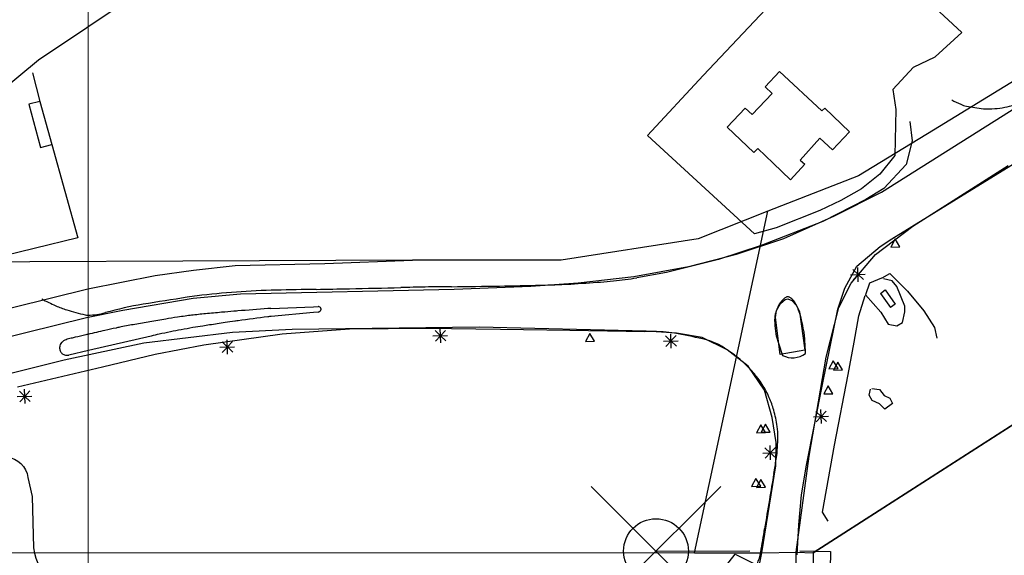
# Model space of a CAD drawing. Header units: metres. Extents: x 711 to 831, y 126 to 250.
# Tile 10 of 39: x 743.16 to 746.97, y 210.61 to 212.68. Entities that reach past the tile are written whole.
import ezdxf

# ---------------------------------------------------------------- set-up
doc = ezdxf.new("R2010")
doc.units = ezdxf.units.M
doc.header["$PDMODE"] = 35
doc.header["$PDSIZE"] = 0.25
for name, color, linetype in [('Scale_1-500', 253, 'CONTINUOUS'), ('x-Exist-Demolish$0$10-WEG', 253, 'CONTINUOUS'), ('x-Exist-Demolish$0$101', 253, 'CONTINUOUS'), ('x-Exist-Demolish$0$103', 253, 'CONTINUOUS'), ('x-Exist-Demolish$0$2', 253, 'CONTINUOUS'), ('x-Exist-Demolish$0$20-KAVEL', 253, 'CONTINUOUS'), ('x-Exist-Demolish$0$217', 253, 'CONTINUOUS'), ('x-Exist-Demolish$0$30-BUILD', 253, 'CONTINUOUS'), ('x-Exist-Demolish$0$749', 253, 'CONTINUOUS'), ('x-Exist-Demolish$0$803', 253, 'CONTINUOUS'), ('x-Exist-Demolish$0$806', 253, 'CONTINUOUS'), ('x-Exist-Demolish$0$RASTER', 253, 'x-Exist-Demolish$0$NIEUW$0$FENCE'), ('x-Exist-Demolish$0$Z', 253, 'CONTINUOUS')]:
    doc.layers.add(name, color=color, linetype=linetype)
doc.layers.add('X-XX-AL-TEKENBLAD_DEELKADER-G', color=1, linetype='CONTINUOUS', lineweight=18, plot=False)
doc.styles.add('x-Exist-Demolish$0$NIEUW$0$STANDARD', font='arial.ttf')
doc.linetypes.add('x-Exist-Demolish$0$NIEUW$0$FENCE', pattern='A,12.5,-2.5,["X",x-Exist-Demolish$0$NIEUW$0$STANDARD,S=1.8,R=0,X=0,Y=-0.9],-3.75', length=18.75)

# ---------------------------------------------------------------- blocks, each defined once
blk = doc.blocks.new('*U22')
at = {"layer": 'X-XX-AL-TEKENBLAD_DEELKADER-G'}
blk.add_lwpolyline([(19053.89, 16658.61), (19018.81, 15511.15), (20400.16, 15468.91), (20435.25, 16616.37)], close=True, dxfattribs=at)

msp = doc.modelspace()

# ---------------------------------------------------------------- linework, layer by layer
at = {"layer": 'x-Exist-Demolish$0$10-WEG'}
for points in [[(745.321, 211.6637), (745.536, 211.6879), (745.7461, 211.7274), (745.9318, 211.7749), (746.1148, 211.8356), (746.3103, 211.9231), (746.4924, 212.0146), (747.2331, 212.4823)], [(739.8393, 210.6433), (743.4228, 211.5303), (743.5629, 211.5588), (743.8344, 211.6046), (744.0166, 211.6211), (744.8416, 211.6398), (745.1384, 211.651), (745.321, 211.6637)], [(746.1006, 211.3866), (746.0826, 211.5298), (746.0867, 211.5572), (746.102, 211.5836), (746.1201, 211.5991), (746.1299, 211.6018), (746.1462, 211.5961), (746.1641, 211.5769), (746.1747, 211.5524), (746.1954, 211.4031)], [(744.938, 211.4925), (744.2167, 211.4841), (743.986, 211.4726), (743.6438, 211.4313), (743.3355, 211.3646), (739.8722, 210.5011)], [(746.1954, 211.4031), (746.1006, 211.3866)]]:
    msp.add_lwpolyline(points, dxfattribs=at)
at = {"layer": 'x-Exist-Demolish$0$101'}
for points in [[(746.488, 211.6232), (746.5062, 211.6367), (746.5442, 211.582), (746.5264, 211.569)], [(746.488, 211.6232), (746.5264, 211.569)]]:
    msp.add_lwpolyline(points, dxfattribs=at)
msp.add_lwpolyline([(742.7279, 211.0852), (742.8772, 211.0923), (743.0123, 211.0952), (743.0631, 211.0005), (743.1141, 210.9901, -0.354173), (743.196, 210.9113), (743.2127, 210.8384), (743.2171, 210.6393, 0.187459), (743.2976, 210.5018, 0.169761), (743.4577, 210.4447), (743.6749, 210.4456)], format="xyb", dxfattribs=at)
at = {"layer": 'x-Exist-Demolish$0$103'}
for points in [[(746.4919, 211.6824), (746.4453, 211.6632), (746.4296, 211.6172), (746.489, 211.5507), (746.5175, 211.504), (746.5513, 211.4982), (746.5732, 211.5111), (746.5819, 211.5513), (746.5818, 211.574), (746.5505, 211.6498), (746.5337, 211.6714), (746.4993, 211.68)], [(746.4944, 211.6839), (746.5247, 211.6998), (746.5926, 211.6311), (746.6554, 211.5557), (746.696, 211.4912), (746.7056, 211.4498)], [(746.2861, 210.7421), (746.2636, 210.7778), (746.3106, 211.0371), (746.363, 211.3093), (746.3859, 211.4341), (746.4046, 211.5363), (746.4293, 211.615)], [(746.4542, 211.255), (746.4845, 211.2515), (746.5028, 211.229), (746.5241, 211.2187), (746.5344, 211.1978), (746.5054, 211.1753), (746.4844, 211.1959), (746.4556, 211.2094), (746.4437, 211.23), (746.4498, 211.2523)]]:
    msp.add_lwpolyline(points, dxfattribs=at)
at = {"layer": 'x-Exist-Demolish$0$2'}
for points, invisible_edges in [([(818.9406, 126.0717), (745.7354, 224.7199), (745.7144, 224.5981), (745.7065, 224.5215)], 9), ([(818.9406, 126.0717), (745.7065, 224.5215), (745.7029, 224.4367), (745.7071, 224.3665)], 9), ([(818.9406, 126.0717), (745.7071, 224.3665), (745.71, 224.2716), (745.6982, 224.1845)], 9), ([(818.9406, 126.0717), (745.6982, 224.1845), (745.6789, 224.1405), (745.654, 224.0778)], 9), ([(818.9406, 126.0717), (745.654, 224.0778), (745.6417, 224.0071), (745.6305, 223.8333)], 9), ([(818.9406, 126.0717), (745.6305, 223.8333), (745.6229, 223.7442), (745.6089, 223.6632)], 9), ([(818.9406, 126.0717), (745.6089, 223.6632), (745.6038, 223.6259), (745.6071, 223.5867)], 9), ([(818.9406, 126.0717), (745.6071, 223.5867), (745.598, 223.5472), (745.5823, 223.5178)], 9), ([(818.9406, 126.0717), (745.5823, 223.5178), (745.5727, 223.4976), (745.5779, 223.4626)], 9), ([(818.9406, 126.0717), (745.5779, 223.4626), (745.5709, 223.4232), (745.5581, 223.3691)], 9), ([(818.9406, 126.0717), (745.5581, 223.3691), (745.5305, 223.1905), (745.4962, 222.9643)], 9), ([(818.9406, 126.0717), (745.4962, 222.9643), (745.4798, 222.7242), (745.4544, 222.4052)], 9), ([(818.9406, 126.0717), (745.4544, 222.4052), (745.4322, 222.1195), (745.4213, 221.9335)], 9), ([(818.9406, 126.0717), (740.7537, 213.8783), (740.6035, 213.7606), (740.3713, 213.5794)], 9), ([(818.9406, 126.0717), (740.3713, 213.5794), (740.1665, 213.4366), (739.8765, 213.2757)], 9), ([(818.9406, 126.0717), (739.8765, 213.2757), (739.7556, 213.1971), (739.2435, 212.7437)], 9), ([(818.9406, 126.0717), (739.2435, 212.7437), (738.787, 212.3911), (737.9999, 211.7832)], 11), ([(818.9406, 126.0717), (737.9999, 211.7832), (737.8018, 211.6384), (737.3412, 211.3469)], 9), ([(818.9406, 126.0717), (737.3412, 211.3469), (736.8597, 211.0391), (736.1636, 210.5508)], 9)]:
    msp.add_3dface(points, dxfattribs=dict(at, invisible_edges=invisible_edges))
at = {"layer": 'x-Exist-Demolish$0$20-KAVEL'}
for points in [[(742.674, 212.3915), (742.8751, 212.4819), (743.0759, 212.3933), (743.237, 212.526), (743.9877, 213.0292), (744.6031, 213.7101)], [(745.8039, 212.4649), (746.3525, 213.049)], [(746.3525, 213.049), (746.8021, 212.632)], [(746.8021, 212.632), (746.6997, 212.5376)], [(747.2839, 212.6156), (746.6922, 212.2544), (746.4027, 212.0781), (746.0525, 211.9408)], [(749.3211, 212.6063), (746.2279, 210.6203)], [(746.6158, 212.4975), (746.6997, 212.5376)], [(746.6158, 212.4975), (746.536, 212.4116)], [(743.2135, 212.4761), (743.2428, 212.3652)], [(745.589, 212.2329), (745.8039, 212.4649)], [(746.536, 212.4116), (746.5474, 212.3338)], [(746.5474, 212.3338), (746.5428, 212.1557)], [(746.0018, 211.8531), (745.589, 212.2329)], [(743.2889, 212.1985), (743.3895, 211.8373)], [(746.5428, 212.1557), (746.4859, 212.0838)], [(746.4859, 212.0838), (746.4143, 212.0277)], [(746.4143, 212.0277), (746.3355, 211.9827)], [(746.3355, 211.9827), (746.2536, 211.9439)], [(746.0525, 211.9408), (745.7835, 211.8343), (745.2555, 211.7521)], [(745.7694, 210.6208), (746.0525, 211.9408)], [(746.2536, 211.9439), (746.0851, 211.8765)], [(746.0851, 211.8765), (746.0018, 211.8531)], [(743.3895, 211.8373), (742.8822, 211.7136)], [(744.6815, 211.7514), (742.3153, 211.7416)], [(743.4278, 211.6407), (743.6879, 211.6919), (743.8356, 211.7123), (743.9965, 211.7305), (744.3431, 211.7384), (744.6815, 211.7514)], [(745.2555, 211.7521), (744.6815, 211.7514)], [(742.8545, 211.4989), (743.4278, 211.6407)], [(743.114, 210.622), (745.7694, 210.6208)], [(745.7694, 210.6208), (746.0301, 210.6205)], [(746.0301, 210.6205), (746.1622, 210.6223)], [(746.1622, 210.6223), (746.2279, 210.6203)], [(746.2279, 210.6203), (746.2337, 209.3162)]]:
    msp.add_lwpolyline(points, dxfattribs=at)
at = {"layer": 'x-Exist-Demolish$0$217'}
for points in [[(746.4023, 211.6684), (746.4006, 211.7234)], [(746.421, 211.7167), (746.4015, 211.6959)], [(746.3721, 211.695), (746.429, 211.6968)], [(746.4015, 211.6959), (746.3807, 211.7155)], [(746.4015, 211.6959), (746.3819, 211.6751)], [(746.4223, 211.6764), (746.4015, 211.6959)], [(744.7598, 211.4586), (744.8167, 211.4603)], [(744.7892, 211.4595), (744.7684, 211.4791)], [(744.7892, 211.4595), (744.7696, 211.4387)], [(744.79, 211.432), (744.7883, 211.487)], [(744.8088, 211.4803), (744.7892, 211.4595)], [(744.81, 211.4399), (744.7892, 211.4595)], [(745.6791, 211.4391), (745.6583, 211.4587)], [(745.6799, 211.4116), (745.6782, 211.4667)], [(745.6986, 211.4599), (745.6791, 211.4392)], [(743.937, 211.4151), (743.9939, 211.4168)], [(743.9664, 211.4159), (743.9456, 211.4355)], [(743.9664, 211.4159), (743.9468, 211.3951)], [(743.9672, 211.3884), (743.9655, 211.4435)], [(743.9859, 211.4367), (743.9664, 211.416)], [(743.9872, 211.3964), (743.9664, 211.416)], [(745.6497, 211.4382), (745.7066, 211.44)], [(745.6791, 211.4391), (745.6595, 211.4183)], [(745.6999, 211.4196), (745.6791, 211.4392)], [(743.1549, 211.2243), (743.2118, 211.226)], [(743.1842, 211.2252), (743.1634, 211.2447)], [(743.1842, 211.2252), (743.1647, 211.2044)], [(743.1851, 211.1976), (743.1834, 211.2527)], [(743.2038, 211.246), (743.1843, 211.2252)], [(743.205, 211.2056), (743.1843, 211.2252)], [(746.2298, 211.1464), (746.2867, 211.1481)], [(746.2592, 211.1473), (746.2384, 211.1668)], [(746.2592, 211.1473), (746.2396, 211.1265)], [(746.26, 211.1197), (746.2583, 211.1748)], [(746.2787, 211.1681), (746.2592, 211.1473)], [(746.28, 211.1277), (746.2592, 211.1473)], [(746.0635, 210.9795), (746.0619, 211.0346)], [(746.0333, 211.0062), (746.0902, 211.0079)], [(746.0627, 211.0071), (746.0419, 211.0266)], [(746.0627, 211.0071), (746.0431, 210.9863)], [(746.0823, 211.0279), (746.0627, 211.0071)], [(746.0835, 210.9875), (746.0627, 211.0071)]]:
    msp.add_lwpolyline(points, dxfattribs=at)
at = {"layer": 'x-Exist-Demolish$0$30-BUILD'}
for points in [[(746.0427, 212.4212), (746.0986, 212.4806)], [(746.0986, 212.4806), (746.2617, 212.3283)], [(746.0427, 212.4212), (746.0694, 212.3961)], [(743.2428, 212.3652), (743.2001, 212.3541)], [(743.2428, 212.3652), (743.2889, 212.1985)], [(745.9922, 212.3141), (746.0694, 212.3961)], [(743.2001, 212.3541), (743.245, 212.1865)], [(745.8955, 212.2651), (745.9654, 212.3393)], [(745.9654, 212.3393), (745.9922, 212.3141)], [(746.2726, 212.3389), (746.2617, 212.3283)], [(746.2726, 212.3389), (746.3684, 212.2473)], [(745.8955, 212.2651), (745.9995, 212.1671)], [(746.2535, 212.2235), (746.1785, 212.1386)], [(746.3024, 212.1774), (746.2535, 212.2235)], [(746.3684, 212.2473), (746.3024, 212.1774)], [(743.245, 212.1865), (743.2889, 212.1985)], [(745.9995, 212.1671), (746.0149, 212.1834)], [(746.0149, 212.1834), (746.073, 212.1261)], [(746.1785, 212.1386), (746.1957, 212.1227)], [(746.1402, 212.0626), (746.073, 212.1261)], [(746.1957, 212.1227), (746.1402, 212.0626)]]:
    msp.add_lwpolyline(points, dxfattribs=at)
at = {"layer": 'x-Exist-Demolish$0$749'}
for points in [[(746.763, 212.371, 0.027622), (746.7979, 212.3539)], [(746.7979, 212.3539, 0.046958), (746.8197, 212.3471)], [(746.8197, 212.3471, 0.030384), (746.8854, 212.3371)], [(746.8854, 212.3371, 0.045839), (746.9295, 212.3372)], [(746.9295, 212.3372, 0.047013), (747.0055, 212.3517)], [(745.4572, 211.6716, 0.006213), (745.5472, 211.683)], [(744.3095, 211.6387, 0.000484), (744.4374, 211.6413)], [(744.4374, 211.6413, 0.000114), (744.6357, 211.6455)], [(744.7306, 211.6476, 0.000239), (744.6357, 211.6455)], [(744.8319, 211.6491, 0.002509), (744.7306, 211.6476)], [(744.8319, 211.6491, 0.001375), (745.0167, 211.6516)], [(745.0167, 211.6516, 0.002622), (745.176, 211.655)], [(745.176, 211.655, 0.003809), (745.2856, 211.6588)], [(745.2856, 211.6588, 0.006407), (745.2926, 211.6592)], [(745.2926, 211.6592, 0.000393), (745.4069, 211.667)], [(745.4069, 211.667, 0.011172), (745.4572, 211.6716)], [(743.2495, 211.6021, 0.022925), (743.3037, 211.5752)], [(743.8107, 211.6079, 0.001619), (743.6408, 211.5809)], [(743.8493, 211.6133, 0.007145), (743.8107, 211.6079)], [(744.0009, 211.6284, 0.013158), (743.8493, 211.6133)], [(744.1542, 211.6356, 0.01305), (744.0009, 211.6284)], [(744.3095, 211.6387, 0.000399), (744.1542, 211.6356)], [(743.3037, 211.5752, 0.03079), (743.346, 211.5597)], [(743.6408, 211.5809, 0.028285), (743.4953, 211.5488)], [(743.346, 211.5597, 0.010667), (743.4171, 211.5401)], [(743.4171, 211.5401, 0.067961), (743.4286, 211.5388)], [(743.4286, 211.5388, 0.062704), (743.4953, 211.5488)], [(745.6491, 211.4741, 0.017941), (745.5784, 211.4757)], [(745.6931, 211.469, 0.028702), (745.6491, 211.4741)], [(745.801, 211.4473, 0.012527), (745.6931, 211.469)], [(745.8383, 211.436, 0.035397), (745.801, 211.4473)], [(745.8863, 211.4118, 0.050641), (745.8383, 211.436)], [(745.9456, 211.3676, 0.036729), (745.8863, 211.4118)], [(745.9967, 211.3171, 0.032703), (745.9456, 211.3676)], [(746.031, 211.2714, 0.041155), (745.9967, 211.3171)], [(746.0587, 211.2197, 0.034226), (746.031, 211.2714)], [(746.076, 211.1718, 0.039325), (746.0587, 211.2197)], [(746.0893, 211.109, 0.028728), (746.076, 211.1718)], [(746.092, 211.0677, 0.044568), (746.0893, 211.109)], [(746.0892, 211.0124, 0.012357), (746.092, 211.0677)], [(746.0855, 210.9818, 0.022212), (746.0892, 211.0124)], [(746.0763, 210.9271, 0.001138), (746.0855, 210.9818)], [(746.0763, 210.9271, 0.000612), (746.0591, 210.8252)], [(746.0591, 210.8252, 0.001807), (746.0407, 210.7134)], [(746.0259, 210.6234, 0.002245), (746.0407, 210.7134)], [(746.0115, 210.5772, 0.066647), (746.0259, 210.6234)]]:
    msp.add_lwpolyline(points, format="xyb", dxfattribs=at)
for points in [[(746.6014, 212.2873), (746.6107, 212.2126)], [(746.6107, 212.2126), (746.5873, 212.1218)], [(746.7807, 211.9867), (747.0416, 212.1478)], [(746.5873, 212.1218), (746.5012, 212.0288)], [(746.5012, 212.0288), (746.432, 211.9855)], [(746.432, 211.9855), (746.2657, 211.9012)], [(746.5319, 211.8334), (746.7807, 211.9867)], [(746.2657, 211.9012), (746.0271, 211.8084)], [(746.487, 211.8041), (746.5319, 211.8334)], [(746.0271, 211.8084), (745.8628, 211.7545)], [(746.3972, 211.7281), (746.487, 211.8041)], [(745.8628, 211.7545), (745.6615, 211.7041)], [(746.3506, 211.6433), (746.3972, 211.7281)], [(745.6615, 211.7041), (745.5472, 211.683)], [(746.3233, 211.5623), (746.3506, 211.6433)], [(746.2646, 211.2715), (746.3233, 211.5623)], [(744.4372, 211.486), (744.7369, 211.4886)], [(744.7369, 211.4886), (745.021, 211.4849)], [(743.8753, 211.4243), (744.1779, 211.467)], [(744.1779, 211.467), (744.4372, 211.486)], [(745.021, 211.4849), (745.2886, 211.4807)], [(745.2886, 211.4807), (745.5784, 211.4757)], [(743.6872, 211.388), (743.8753, 211.4243)], [(743.4837, 211.3388), (743.6872, 211.388)], [(743.1565, 211.2621), (743.4837, 211.3388)], [(746.2021, 210.9598), (746.2646, 211.2715)], [(746.1836, 210.8447), (746.2021, 210.9598)], [(746.1726, 210.7289), (746.1836, 210.8447)], [(746.166, 210.613), (746.1726, 210.7289)]]:
    msp.add_lwpolyline(points, dxfattribs=at)
at = {"layer": 'x-Exist-Demolish$0$803'}
for points in [[(746.5443, 211.8336), (746.5275, 211.8024), (746.5628, 211.8035)], [(745.3654, 211.4682), (745.3487, 211.4371), (745.384, 211.4382)], [(746.3058, 211.3622), (746.2891, 211.3311), (746.3244, 211.3322)], [(746.3229, 211.3578), (746.3062, 211.3267), (746.3415, 211.3278)], [(746.286, 211.2654), (746.2693, 211.2343), (746.3046, 211.2354)], [(746.026, 211.1156), (746.0093, 211.0845), (746.0446, 211.0856)], [(746.0441, 211.1172), (746.0274, 211.0861), (746.0627, 211.0871)], [(746.0069, 210.9078), (745.9902, 210.8766), (746.0255, 210.8777)], [(746.0256, 210.9036), (746.0089, 210.8725), (746.0442, 210.8736)]]:
    msp.add_lwpolyline(points, close=True, dxfattribs=at)
at = {"layer": 'x-Exist-Demolish$0$806'}
for points in [[(746.1142, 211.6019, 0.020492), (746.1078, 211.5954)], [(746.1179, 211.6048, 0.039261), (746.1142, 211.6019)], [(746.1227, 211.6078, 0.028103), (746.1179, 211.6048)], [(746.126, 211.6092, 0.044241), (746.1227, 211.6078)], [(746.1282, 211.6097, 0.025842), (746.126, 211.6092)], [(746.1297, 211.6099, 0.038025), (746.1282, 211.6097)], [(746.1317, 211.6098, 0.06199), (746.1297, 211.6099)], [(746.1348, 211.6089, 0.039573), (746.1317, 211.6098)], [(746.1378, 211.6075, 0.041156), (746.1348, 211.6089)], [(746.1421, 211.6048, 0.026863), (746.1378, 211.6075)], [(746.1479, 211.6, 0.036691), (746.1421, 211.6048)], [(744.1227, 211.5643, 0.000842), (744.0065, 211.5553)], [(744.1335, 211.565, 0.009058), (744.1227, 211.5643)], [(744.3205, 211.5715, 0.122328), (744.3164, 211.5723)], [(744.3254, 211.568, 0.08531), (744.3205, 211.5715)], [(744.3275, 211.565, 0.086095), (744.3254, 211.568)], [(744.3281, 211.5622, 0.106301), (744.3275, 211.565)], [(746.0889, 211.5647, 0.022084), (746.0836, 211.5512)], [(746.0985, 211.5829, 0.033863), (746.0889, 211.5647)], [(746.1078, 211.5954, 0.044919), (746.0985, 211.5829)], [(746.1533, 211.594, 0.034162), (746.1479, 211.6)], [(746.1589, 211.586, 0.025138), (746.1533, 211.594)], [(746.1634, 211.5779, 0.02632), (746.1589, 211.586)], [(746.1685, 211.5669, 0.011561), (746.1634, 211.5779)], [(746.1721, 211.558, 0.01468), (746.1685, 211.5669)], [(743.7733, 211.5311, 0.003204), (743.7281, 211.5239)], [(743.8039, 211.5355, 0.003581), (743.7733, 211.5311)], [(743.8281, 211.5386, 0.00454), (743.8039, 211.5355)], [(743.8543, 211.5415, 0.002882), (743.8281, 211.5386)], [(743.882, 211.5443, 0.002731), (743.8543, 211.5415)], [(743.944, 211.55, 0.001662), (743.882, 211.5443)], [(743.9916, 211.5541, 0.002168), (743.944, 211.55)], [(743.996, 211.5544, 0.000058), (743.9916, 211.5541)], [(744.0065, 211.5553, 0.000024), (743.996, 211.5544)], [(744.1219, 211.5326, 0.001211), (744.0086, 211.5174)], [(744.1358, 211.5342, 0.009951), (744.1219, 211.5326)], [(744.3171, 211.5509, 0.11579), (744.3211, 211.5522)], [(744.3211, 211.5522, 0.079757), (744.3258, 211.5563)], [(744.3258, 211.5563, 0.08094), (744.3276, 211.5593)], [(744.3276, 211.5593, 0.098574), (744.3281, 211.5622)], [(746.0797, 211.5288, 0.025929), (746.0795, 211.5127)], [(746.0814, 211.5429, 0.029514), (746.0797, 211.5288)], [(746.0836, 211.5512, 0.037323), (746.0814, 211.5429)], [(746.1768, 211.5448, 0.007964), (746.1721, 211.558)], [(746.1789, 211.5375, 0.014693), (746.1768, 211.5448)], [(746.1799, 211.5337, 0.005964), (746.1789, 211.5375)], [(746.1829, 211.5213, 0.001819), (746.1799, 211.5337)], [(743.5363, 211.4893, 0.002038), (743.4937, 211.4799)], [(743.5437, 211.4909, 0.000334), (743.5363, 211.4893)], [(743.547, 211.4916, 0.000761), (743.5437, 211.4909)], [(743.5562, 211.4934, 0.003998), (743.547, 211.4916)], [(743.583, 211.4986, 0.001386), (743.5562, 211.4934)], [(743.609, 211.5033, 0.002325), (743.583, 211.4986)], [(743.6673, 211.5136, 0.001039), (743.609, 211.5033)], [(743.7281, 211.5239, 0.002381), (743.6673, 211.5136)], [(743.8334, 211.4907, 0.004116), (743.7877, 211.4826)], [(743.871, 211.4969, 0.001492), (743.8334, 211.4907)], [(743.8971, 211.501, 0.002141), (743.871, 211.4969)], [(743.9577, 211.5102, 0.001496), (743.8971, 211.501)], [(743.9949, 211.5155, 0.002443), (743.9577, 211.5102)], [(743.9979, 211.5159, 0.000117), (743.9949, 211.5155)], [(744.0086, 211.5174, 0.000034), (743.9979, 211.5159)], [(746.0795, 211.5127, 0.007701), (746.0804, 211.4966)], [(746.0804, 211.4966, 0.010143), (746.0816, 211.4845)], [(746.1923, 211.4776, 0.010107), (746.1829, 211.5213)], [(743.3783, 211.4533, 0.006005), (743.3627, 211.4495)], [(743.4199, 211.4632, 0.000262), (743.3783, 211.4533)], [(743.4271, 211.4648, 0.001536), (743.4199, 211.4632)], [(743.4937, 211.4799, 0.001298), (743.4271, 211.4648)], [(743.7028, 211.4653, 0.003931), (743.6719, 211.4584)], [(743.7467, 211.4745, 0.002774), (743.7028, 211.4653)], [(743.7877, 211.4826, 0.004565), (743.7467, 211.4745)], [(746.0816, 211.4845, 0.010878), (746.0843, 211.4641)], [(746.0843, 211.4641, 0.038835), (746.0856, 211.4585)], [(746.194, 211.4638, 0.032598), (746.1923, 211.4776)], [(743.3194, 211.4209, 0.092962), (743.3191, 211.4078)], [(743.3238, 211.43, 0.12061), (743.3194, 211.4209)], [(743.3341, 211.4397, 0.063949), (743.3238, 211.43)], [(743.3434, 211.4442, 0.087882), (743.3341, 211.4397)], [(743.3627, 211.4495, 0.004784), (743.3434, 211.4442)], [(743.3191, 211.4078, 0.103369), (743.3239, 211.3954)], [(743.3239, 211.3954, 0.133195), (743.3316, 211.3884)], [(743.3316, 211.3884, 0.071216), (743.3445, 211.3841)], [(743.3445, 211.3841, 0.103273), (743.3539, 211.3843)], [(746.1099, 211.3831, 0.274435), (746.1984, 211.3905)]]:
    msp.add_lwpolyline(points, format="xyb", dxfattribs=at)
for points in [[(744.1335, 211.565), (744.2984, 211.5716)], [(744.2984, 211.5716), (744.3164, 211.5723)], [(744.2993, 211.5492), (744.1358, 211.5342)], [(744.3171, 211.5509), (744.2993, 211.5492)], [(743.6719, 211.4584), (743.4299, 211.402)], [(746.0856, 211.4585), (746.1073, 211.3912)], [(746.1979, 211.399), (746.194, 211.4638)], [(743.4299, 211.402), (743.3539, 211.3843)], [(746.1073, 211.3912), (746.1099, 211.3831)], [(746.1984, 211.3905), (746.1979, 211.399)]]:
    msp.add_lwpolyline(points, dxfattribs=at)
at = {"layer": 'x-Exist-Demolish$0$RASTER'}
for points in [[(746.2279, 210.6203), (749.1861, 212.5196)], [(745.6211, 210.6272), (745.9836, 210.6278)], [(746.1767, 210.6282), (746.2954, 210.6259), (746.2706, 209.3068), (746.1702, 209.3114)]]:
    msp.add_lwpolyline(points, dxfattribs=at)
msp.add_point((745.6211, 210.6272), dxfattribs=at)
at = {"layer": 'x-Exist-Demolish$0$Z'}
for points in [[(746.1622, 210.6223), (746.2124, 210.9939), (746.2778, 211.3771), (746.327, 211.5681), (746.3747, 211.662), (746.4682, 211.7729), (746.6123, 211.883), (746.9816, 212.1168)], [(746.0301, 210.6205), (746.0837, 210.957), (746.0853, 211.0473), (746.0692, 211.1438), (746.0396, 211.2486), (745.9773, 211.3415), (745.8961, 211.4051), (745.8, 211.4528), (745.7004, 211.4696), (745.5835, 211.477), (744.938, 211.4925)], [(745.7788, 210.4452), (745.8527, 210.4574), (745.8485, 210.5142), (745.9271, 210.6158), (746.0202, 210.569), (746.0301, 210.6205)], [(746.1639, 209.3287), (746.1622, 210.6223)]]:
    msp.add_lwpolyline(points, dxfattribs=at)

# ---------------------------------------------------------------- next in the draw order: block references
at = {"layer": 'Scale_1-500', "xscale": 0.02038089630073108, "yscale": 0.02038089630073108, "zscale": 0.02038089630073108, "rotation": 1.751488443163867}
msp.add_blockref('*U22', (337.4849, -133.3271), dxfattribs=at)

doc.saveas('drawing.dxf')
